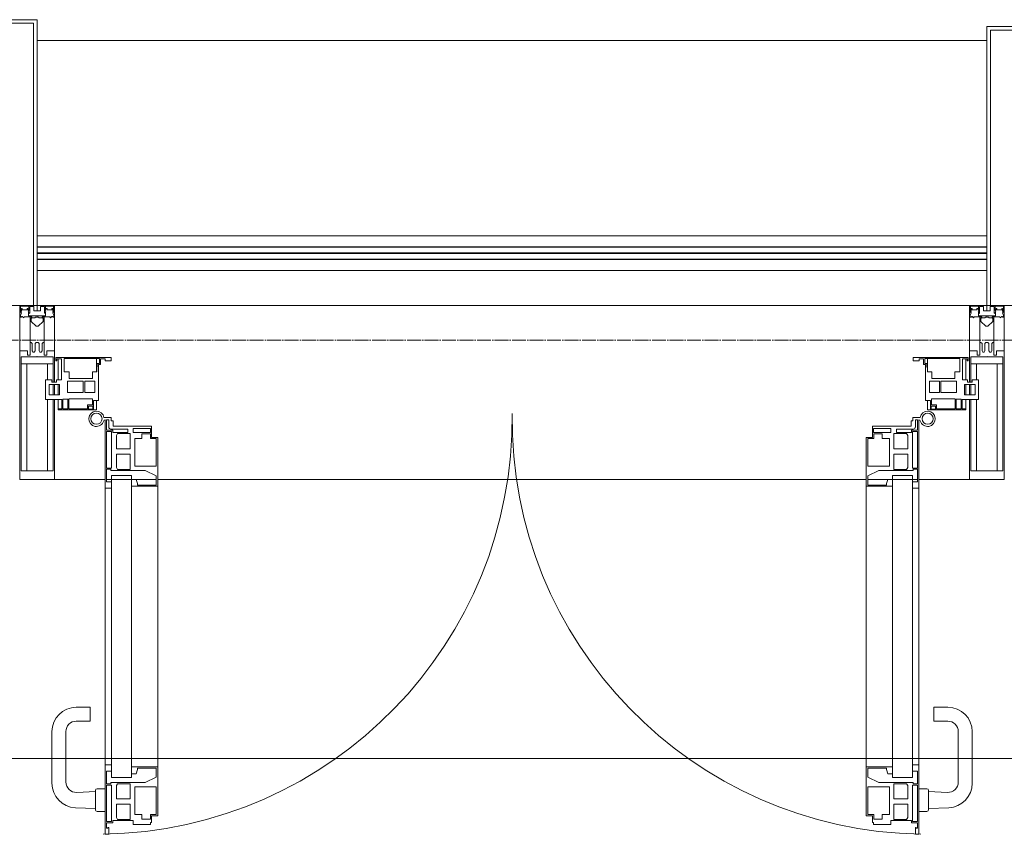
# Model space of a CAD drawing. Header units: millimetres. Extents: x 5617 to 107604, y 7718 to 206326.
# Tile 60 of 65: x 60819 to 62231, y 32391 to 33560. Entities that reach past the tile are written whole.
import ezdxf

# ---------------------------------------------------------------- set-up
doc = ezdxf.new("R2010")
doc.units = ezdxf.units.MM
doc.linetypes.add('ADSK_Линия сетки', pattern=[25, 20, -2.5, 0, -2.5])
for name, color, linetype, lineweight in [('Двери', 7, 'Continuous', 18), ('Импосты витража', 7, 'Continuous', 18), ('Колонны', 7, 'Continuous', 18), ('Ограждение', 7, 'Continuous', 18), ('Оси', 7, 'Continuous', 9), ('Панели витража', 7, 'Continuous', 18), ('Перекрытия', 7, 'Continuous', 18), ('Поручни', 7, 'Continuous', 18), ('Элементы узлов', 7, 'Continuous', 18)]:
    doc.layers.add(name, color=color, linetype=linetype, lineweight=lineweight)

# ---------------------------------------------------------------- blocks, each defined once
blk = doc.blocks.new('135_SLK_K4_AR_rvt-1-МКСС_К4_L17_58_200_')
at = {"layer": 'Перекрытия', "color": 253, "true_color": 0xaaaaaa}
blk.add_line((136150, 32500), (131250, 32500), dxfattribs=at)
blk = doc.blocks.new('Rectangular Mullion - 50Wx250H-V46-МКСС_К4_L17_58_200_')
at = {"layer": 'Элементы узлов', "color": 253, "lineweight": 5, "true_color": 0xaaaaaa}
for p, q in [((-25, 135.1), (-25, 250)), ((-25, 250), (0, 250)), ((25, 250), (0, 250)), ((25, 65.2), (25, 250)), ((-23, 237.3), (0, 237.3)), ((-23, 237.3), (-23, 135.1)), ((-14.9, 135.1), (-14.9, 237.3)), ((23, 237.3), (0, 237.3)), ((14.9, 84), (14.9, 237.3)), ((23, 237.3), (23, 73.6)), ((-25, 113.4), (-25, 128.4)), ((-23, 128.4), (-23, 113.4)), ((-25, 65.2), (-25, 110.1)), ((-23, 110.1), (-23, 73.6)), ((-14.9, 84), (-14.9, 106.6)), ((0, 84), (-23, 84)), ((-0.5, 73.6), (-23, 73.6)), ((-14, 71.3), (-14, 65.2)), ((-10, 71.3), (-14, 71.3)), ((-10, 53), (-10, 71.3)), ((0, 84), (23, 84)), ((0.5, 73.6), (23, 73.6)), ((10, 71.3), (14, 71.3)), ((10, 53), (10, 71.3)), ((14, 71.3), (14, 65.2)), ((-14, 65.2), (-25, 65.2)), ((-7, 65.2), (-5.9, 67.3)), ((-7, 65.2), (-7, 54.7)), ((-4.1, 67.3), (-5.9, 67.3)), ((-4.1, 67.3), (-2.9, 65.1)), ((-2.9, 65.1), (-2.9, 54.6)), ((4.1, 67.3), (2.9, 65.1)), ((2.9, 65.1), (2.9, 54.6)), ((4.1, 67.3), (5.9, 67.3)), ((7, 65.2), (5.9, 67.3)), ((7, 65.2), (7, 54.7)), ((14, 65.2), (25, 65.2)), ((-8.7, 53), (-10, 53)), ((-10, 53), (-10, 17)), ((-8.7, 53), (-7, 54.7)), ((-1.3, 53), (-2.9, 54.6)), ((0, 53), (-1.3, 53)), ((0, 53), (1.3, 53)), ((1.3, 53), (2.9, 54.6)), ((8.7, 53), (7, 54.7)), ((8.7, 53), (10, 53)), ((10, 53), (10, 17)), ((-8.5, 23), (-1.5, 30)), ((-1.5, 30), (0, 30)), ((1.5, 30), (0, 30)), ((8.5, 23), (1.5, 30)), ((-23.8, 14.6), (-25, 14.2)), ((-25, 0), (-25, 14.2)), ((-22.3, 17), (-23.8, 17)), ((-23.8, 17), (-23.8, 14.6)), ((-22.5, 10.6), (-23.8, 14.6)), ((-22.3, 17), (-22.3, 16)), ((-22.3, 16), (-21.3, 16)), ((-19, 17.6), (-21.3, 16)), ((-18.4, 16.6), (-19, 17.6)), ((-7.4, 16.6), (-18.4, 16.6)), ((-12.2, 9), (-12.2, 14.8)), ((-12.2, 14.8), (0, 14.8)), ((-10, 17), (-7.5, 17)), ((-8.5, 18.5), (-8.5, 23)), ((-7.5, 18.5), (-8.5, 18.5)), ((-7.5, 17), (-7.5, 18.5)), ((-7.4, 18), (-7.4, 16.6)), ((-2.6, 18), (-7.4, 18)), ((-2.6, 18), (-2.6, 16.8)), ((-2.6, 16.8), (0, 16.8)), ((2.6, 16.8), (0, 16.8)), ((0, 14.8), (0, 16.8)), ((0, 14.8), (0, 16.8)), ((12.2, 14.8), (0, 14.8)), ((2.6, 18), (2.6, 16.8)), ((2.6, 18), (7.4, 18)), ((7.4, 18), (7.4, 16.6)), ((7.4, 16.6), (18.4, 16.6)), ((7.5, 18.5), (8.5, 18.5)), ((7.5, 17), (7.5, 18.5)), ((10, 17), (7.5, 17)), ((8.5, 18.5), (8.5, 23)), ((12.2, 9), (12.2, 14.8)), ((18.4, 16.6), (19, 17.6)), ((19, 17.6), (21.3, 16)), ((22.3, 16), (21.3, 16)), ((22.3, 17), (22.3, 16)), ((22.3, 17), (23.8, 17)), ((22.5, 10.6), (23.8, 14.6)), ((23.8, 17), (23.8, 14.6)), ((23.8, 14.6), (25, 14.2)), ((25, 0), (25, 14.2)), ((-22.5, 10.6), (-23.7, 9.9)), ((-23.7, 1.3), (-23.7, 9.9)), ((-23.7, 1.3), (-11.8, 1.3)), ((-23.2, 10.2), (-22.5, 8)), ((-22.5, 8), (-22.5, 4.5)), ((-21.3, 4.5), (-22.5, 4.5)), ((-21.3, 4.5), (-21.3, 6.5)), ((-21.3, 6.5), (-14.2, 6.5)), ((-14.2, 6.5), (-14.2, 4.5)), ((-13.2, 4.5), (-14.2, 4.5)), ((-13.2, 4.5), (-12.2, 7.2)), ((-12.7, 7.6), (-11.3, 11.4)), ((-12.7, 7.6), (-11.8, 6.9)), ((-11.8, 1.3), (-11.8, 6.9)), ((-10.5, 11.2), (-11.3, 11.4)), ((-10.5, 1.5), (-10.5, 11.2)), ((-4.8, 1.5), (-10.5, 1.5)), ((0, 8), (-4.8, 8)), ((-4.8, 1.5), (-4.8, 8)), ((0, 0), (0, 8)), ((0, 8), (4.8, 8)), ((0, 0), (0, 8)), ((4.8, 1.5), (4.8, 8)), ((4.8, 1.5), (10.5, 1.5)), ((10.5, 11.2), (11.3, 11.4)), ((10.5, 1.5), (10.5, 11.2)), ((12.7, 7.6), (11.3, 11.4)), ((12.7, 7.6), (11.8, 6.9)), ((11.8, 1.3), (11.8, 6.9)), ((23.7, 1.3), (11.8, 1.3)), ((13.2, 4.5), (12.2, 7.2)), ((13.2, 4.5), (14.2, 4.5)), ((21.3, 6.5), (14.2, 6.5)), ((14.2, 6.5), (14.2, 4.5)), ((21.3, 4.5), (21.3, 6.5)), ((21.3, 4.5), (22.5, 4.5)), ((22.5, 10.6), (23.7, 9.9)), ((23.2, 10.2), (22.5, 8)), ((22.5, 8), (22.5, 4.5)), ((23.7, 1.3), (23.7, 9.9)), ((-25, 0), (0, 0)), ((25, 0), (0, 0))]:
    blk.add_line(p, q, dxfattribs=at)
for centre, start, end in [((-0.5, 73.1), 360, 90), ((0.5, 73.1), 90, 180)]:
    blk.add_arc(centre, 0.5, start, end, dxfattribs=at)
blk = doc.blocks.new('Rectangular Mullion - R_StandardFrame_50Wx250H-V61-МКСС_К4_L17_58_200_')
at = {"layer": 'Импосты витража', "color": 253, "lineweight": 5, "true_color": 0xaaaaaa}
for p, q in [((-25, 135.1), (-25, 250)), ((-25, 250), (25, 250)), ((25, 250), (25, 0)), ((-25, 113.4), (-25, 128.4)), ((-25, 0), (-25, 110.1)), ((0, 0), (-25, 0)), ((25, 0), (5, 0))]:
    blk.add_line(p, q, dxfattribs=at)
blk = doc.blocks.new('A_PAN_ALU_Door_Double - EXT_1_Double_EQ-7512951-МКСС_К4_L17_58_200_')
at = {"layer": 'Двери', "color": 253, "lineweight": 5, "true_color": 0xaaaaaa}
for p, q in [((-583.7, 659.3), (-583.7, 758.9)), ((-583.7, 758.9), (-578.6, 758.9)), ((-583.7, 659.3), (-583.7, 758.9)), ((-583.7, 758.9), (-578.6, 758.9)), ((-581.6, 750.3), (-581.6, 742.3)), ((-579.8, 750.3), (-581.6, 750.3)), ((-581.6, 750.3), (-581.6, 742.3)), ((-579.8, 750.3), (-581.6, 750.3)), ((-579.8, 748.9), (-579.8, 750.3)), ((-579.8, 748.9), (-579.8, 750.3)), ((-578.6, 748.9), (-579.8, 748.9)), ((-578.6, 748.9), (-579.8, 748.9)), ((-578.6, 758.9), (-578.6, 748.9)), ((-578.6, 758.9), (-578.6, 748.9)), ((583.7, 758.9), (578.6, 758.9)), ((578.6, 758.9), (578.6, 748.9)), ((583.7, 758.9), (578.6, 758.9)), ((578.6, 758.9), (578.6, 748.9)), ((578.6, 748.9), (579.8, 748.9)), ((578.6, 748.9), (579.8, 748.9)), ((579.8, 748.9), (579.8, 750.3)), ((579.8, 750.3), (581.6, 750.3)), ((579.8, 748.9), (579.8, 750.3)), ((579.8, 750.3), (581.6, 750.3)), ((581.6, 750.3), (581.6, 742.3)), ((581.6, 750.3), (581.6, 742.3)), ((583.7, 659.3), (583.7, 758.9)), ((583.7, 659.3), (583.7, 758.9)), ((-581.6, 742.3), (-572.9, 742.3)), ((-581.6, 742.3), (-572.9, 742.3)), ((-581.6, 740.6), (-581.6, 688.2)), ((-574.6, 740.6), (-581.6, 740.6)), ((-581.6, 740.6), (-581.6, 688.2)), ((-574.6, 740.6), (-581.6, 740.6)), ((-574.6, 688.2), (-574.6, 740.6)), ((-574.6, 688.2), (-574.6, 740.6)), ((-572.9, 742.3), (-572.9, 739.3)), ((-572.9, 742.3), (-572.9, 739.3)), ((-572.9, 739.3), (-543.6, 739.3)), ((-572.9, 739.3), (-543.6, 739.3)), ((-566.1, 737.5), (-567.6, 734.8)), ((-566.1, 737.5), (-567.6, 734.8)), ((-567.6, 734.8), (-567.6, 715.8)), ((-567.6, 734.8), (-567.6, 715.8)), ((-547.7, 737.5), (-566.1, 737.5)), ((-547.7, 737.5), (-566.1, 737.5)), ((-547.7, 715.8), (-547.7, 737.5)), ((-547.7, 715.8), (-547.7, 737.5)), ((-543.6, 744.8), (-518.6, 744.8)), ((-543.6, 739.3), (-543.6, 744.8)), ((-543.6, 744.8), (-518.6, 744.8)), ((-543.6, 739.3), (-543.6, 744.8)), ((-531.2, 737.1), (-531.2, 730.5)), ((-518.8, 737.1), (-531.2, 737.1)), ((-531.2, 737.1), (-531.2, 730.5)), ((-518.8, 737.1), (-531.2, 737.1)), ((-518.8, 730.6), (-518.8, 737.1)), ((-518.8, 730.6), (-518.8, 737.1)), ((-518.6, 744.8), (-518.6, 741.8)), ((-518.6, 744.8), (-518.6, 741.8)), ((-518.6, 741.8), (-517.1, 741.8)), ((-518.6, 741.8), (-517.1, 741.8)), ((-517.1, 741.8), (-517.1, 732.3)), ((-517.1, 741.8), (-517.1, 732.3)), ((518.6, 741.8), (517.1, 741.8)), ((517.1, 741.8), (517.1, 732.3)), ((518.6, 741.8), (517.1, 741.8)), ((517.1, 741.8), (517.1, 732.3)), ((543.6, 744.8), (518.6, 744.8)), ((518.6, 744.8), (518.6, 741.8)), ((543.6, 744.8), (518.6, 744.8)), ((518.6, 744.8), (518.6, 741.8)), ((518.8, 730.6), (518.8, 737.1)), ((518.8, 737.1), (531.2, 737.1)), ((518.8, 730.6), (518.8, 737.1)), ((518.8, 737.1), (531.2, 737.1)), ((531.2, 737.1), (531.2, 730.5)), ((531.2, 737.1), (531.2, 730.5)), ((543.6, 739.3), (543.6, 744.8)), ((543.6, 739.3), (543.6, 744.8)), ((572.9, 739.3), (543.6, 739.3)), ((572.9, 739.3), (543.6, 739.3)), ((547.7, 715.8), (547.7, 737.5)), ((547.7, 737.5), (566.1, 737.5)), ((547.7, 715.8), (547.7, 737.5)), ((547.7, 737.5), (566.1, 737.5)), ((566.1, 737.5), (567.6, 734.8)), ((566.1, 737.5), (567.6, 734.8)), ((567.6, 734.8), (567.6, 715.8)), ((567.6, 734.8), (567.6, 715.8)), ((581.6, 742.3), (572.9, 742.3)), ((572.9, 742.3), (572.9, 739.3)), ((581.6, 742.3), (572.9, 742.3)), ((572.9, 742.3), (572.9, 739.3)), ((574.6, 688.2), (574.6, 740.6)), ((574.6, 740.6), (581.6, 740.6)), ((574.6, 688.2), (574.6, 740.6)), ((574.6, 740.6), (581.6, 740.6)), ((581.6, 740.6), (581.6, 688.2)), ((581.6, 740.6), (581.6, 688.2)), ((-541.3, 730.5), (-541.3, 691)), ((-531.2, 730.5), (-541.3, 730.5)), ((-541.3, 730.5), (-541.3, 691)), ((-531.2, 730.5), (-541.3, 730.5)), ((-510.6, 730.6), (-518.8, 730.6)), ((-510.6, 730.6), (-518.8, 730.6)), ((-517.1, 732.3), (-508.2, 732.3)), ((-517.1, 732.3), (-508.2, 732.3)), ((-510.6, 691), (-510.6, 730.6)), ((-510.6, 691), (-510.6, 730.6)), ((-508.2, 732.3), (-508.2, 662.3)), ((-508.2, 732.3), (-508.2, 662.3)), ((517.1, 732.3), (508.2, 732.3)), ((508.2, 732.3), (508.2, 662.3)), ((517.1, 732.3), (508.2, 732.3)), ((508.2, 732.3), (508.2, 662.3)), ((510.6, 691), (510.6, 730.6)), ((510.6, 730.6), (518.8, 730.6)), ((510.6, 691), (510.6, 730.6)), ((510.6, 730.6), (518.8, 730.6)), ((531.2, 730.5), (541.3, 730.5)), ((531.2, 730.5), (541.3, 730.5)), ((541.3, 730.5), (541.3, 691)), ((541.3, 730.5), (541.3, 691)), ((-567.6, 715.8), (-547.7, 715.8)), ((-567.6, 715.8), (-547.7, 715.8)), ((-567.6, 708), (-567.6, 688.9)), ((-547.7, 708), (-567.6, 708)), ((-567.6, 708), (-567.6, 688.9)), ((-547.7, 708), (-567.6, 708)), ((-547.7, 686.3), (-547.7, 708)), ((-547.7, 686.3), (-547.7, 708)), ((567.6, 715.8), (547.7, 715.8)), ((567.6, 715.8), (547.7, 715.8)), ((547.7, 708), (567.6, 708)), ((547.7, 686.3), (547.7, 708)), ((547.7, 708), (567.6, 708)), ((547.7, 686.3), (547.7, 708)), ((567.6, 708), (567.6, 688.9)), ((567.6, 708), (567.6, 688.9)), ((-581.6, 688.2), (-574.6, 688.2)), ((-581.6, 688.2), (-574.6, 688.2)), ((-581.6, 686.5), (-581.6, 668.4)), ((-575.4, 686.5), (-581.6, 686.5)), ((-581.6, 686.5), (-581.6, 668.4)), ((-575.4, 686.5), (-581.6, 686.5)), ((-575.4, 684.5), (-575.4, 686.5)), ((-575.4, 684.5), (-575.4, 686.5)), ((-526.4, 684.5), (-575.4, 684.5)), ((-526.4, 684.5), (-575.4, 684.5)), ((-567.6, 688.9), (-566.1, 686.3)), ((-567.6, 688.9), (-566.1, 686.3)), ((-566.1, 686.3), (-547.7, 686.3)), ((-566.1, 686.3), (-547.7, 686.3)), ((-541.3, 691), (-510.6, 691)), ((-541.3, 691), (-510.6, 691)), ((-510.6, 676.8), (-526.4, 684.5)), ((-510.6, 676.8), (-526.4, 684.5)), ((541.3, 691), (510.6, 691)), ((541.3, 691), (510.6, 691)), ((510.6, 676.8), (526.4, 684.5)), ((510.6, 676.8), (526.4, 684.5)), ((526.4, 684.5), (575.4, 684.5)), ((526.4, 684.5), (575.4, 684.5)), ((566.1, 686.3), (547.7, 686.3)), ((566.1, 686.3), (547.7, 686.3)), ((567.6, 688.9), (566.1, 686.3)), ((567.6, 688.9), (566.1, 686.3)), ((581.6, 688.2), (574.6, 688.2)), ((581.6, 688.2), (574.6, 688.2)), ((575.4, 684.5), (575.4, 686.5)), ((575.4, 686.5), (581.6, 686.5)), ((575.4, 684.5), (575.4, 686.5)), ((575.4, 686.5), (581.6, 686.5)), ((581.6, 686.5), (581.6, 668.4)), ((581.6, 686.5), (581.6, 668.4)), ((-583.7, 244.2), (-583.7, 677.3)), ((-581.6, 668.4), (-574.6, 668.4)), ((-581.6, 668.4), (-574.6, 668.4)), ((-574.6, 677.3), (-546, 677.3)), ((-574.6, 244.2), (-574.6, 677.3)), ((-574.6, 668.4), (-574.6, 659.3)), ((-574.6, 668.4), (-574.6, 659.3)), ((-546, 677.3), (-546, 244.2)), ((-546, 672), (-539.3, 672)), ((-546, 662.3), (-546, 672)), ((-546, 672), (-539.3, 672)), ((-546, 662.3), (-546, 672)), ((-539.3, 672), (-537.1, 665.9)), ((-539.3, 672), (-537.1, 665.9)), ((-537.1, 665.9), (-537.1, 663.8)), ((-537.1, 665.9), (-537.1, 663.8)), ((-510.6, 663.8), (-510.6, 676.8)), ((-510.6, 663.8), (-510.6, 676.8)), ((510.6, 663.8), (510.6, 676.8)), ((510.6, 663.8), (510.6, 676.8)), ((539.3, 672), (537.1, 665.9)), ((539.3, 672), (537.1, 665.9)), ((537.1, 665.9), (537.1, 663.8)), ((537.1, 665.9), (537.1, 663.8)), ((546, 672), (539.3, 672)), ((546, 672), (539.3, 672)), ((546, 677.3), (546, 244.2)), ((574.6, 677.3), (546, 677.3)), ((546, 662.3), (546, 672)), ((546, 662.3), (546, 672)), ((574.6, 244.2), (574.6, 677.3)), ((581.6, 668.4), (574.6, 668.4)), ((574.6, 668.4), (574.6, 659.3)), ((581.6, 668.4), (574.6, 668.4)), ((574.6, 668.4), (574.6, 659.3)), ((583.7, 244.2), (583.7, 677.3)), ((-574.6, 659.3), (-583.7, 659.3)), ((-574.6, 659.3), (-583.7, 659.3)), ((-508.2, 662.3), (-546, 662.3)), ((-508.2, 662.3), (-546, 662.3)), ((-537.1, 663.8), (-510.6, 663.8)), ((-537.1, 663.8), (-510.6, 663.8)), ((-508.2, 662.3), (-508.2, 259.2)), ((508.2, 662.3), (546, 662.3)), ((508.2, 662.3), (546, 662.3)), ((508.2, 662.3), (508.2, 259.2)), ((537.1, 663.8), (510.6, 663.8)), ((537.1, 663.8), (510.6, 663.8)), ((574.6, 659.3), (583.7, 659.3)), ((574.6, 659.3), (583.7, 659.3)), ((-583.7, 262.2), (-574.6, 262.2)), ((-583.7, 164.2), (-583.7, 262.2)), ((-574.6, 262.2), (-574.6, 253.1)), ((-546, 259.2), (-508.2, 259.2)), ((-546, 249.6), (-546, 259.2)), ((-537.1, 255.7), (-539.3, 249.6)), ((-537.1, 257.7), (-537.1, 255.7)), ((-510.6, 257.7), (-537.1, 257.7)), ((-510.6, 244.7), (-510.6, 257.7)), ((-508.2, 259.2), (-508.2, 189.3)), ((546, 259.2), (508.2, 259.2)), ((508.2, 259.2), (508.2, 189.3)), ((510.6, 244.7), (510.6, 257.7)), ((510.6, 257.7), (537.1, 257.7)), ((537.1, 257.7), (537.1, 255.7)), ((537.1, 255.7), (539.3, 249.6)), ((546, 249.6), (546, 259.2)), ((583.7, 262.2), (574.6, 262.2)), ((574.6, 262.2), (574.6, 253.1)), ((583.7, 164.2), (583.7, 262.2)), ((-581.6, 253.1), (-581.6, 235.1)), ((-574.6, 253.1), (-581.6, 253.1)), ((-574.6, 244.2), (-546, 244.2)), ((-539.3, 249.6), (-546, 249.6)), ((-526.4, 237), (-510.6, 244.7)), ((526.4, 237), (510.6, 244.7)), ((539.3, 249.6), (546, 249.6)), ((574.6, 244.2), (546, 244.2)), ((574.6, 253.1), (581.6, 253.1)), ((581.6, 253.1), (581.6, 235.1)), ((-581.6, 235.1), (-575.4, 235.1)), ((-581.6, 233.4), (-581.6, 180.9)), ((-574.6, 233.4), (-581.6, 233.4)), ((-575.4, 237), (-526.4, 237)), ((-575.4, 235.1), (-575.4, 237)), ((-574.6, 180.9), (-574.6, 233.4)), ((-566.1, 235.3), (-567.6, 232.6)), ((-567.6, 232.6), (-567.6, 213.6)), ((-547.7, 235.3), (-566.1, 235.3)), ((-547.7, 213.6), (-547.7, 235.3)), ((-541.3, 230.6), (-541.3, 191)), ((-510.6, 230.6), (-541.3, 230.6)), ((-510.6, 191), (-510.6, 230.6)), ((510.6, 230.6), (541.3, 230.6)), ((510.6, 191), (510.6, 230.6)), ((575.4, 237), (526.4, 237)), ((541.3, 230.6), (541.3, 191)), ((547.7, 213.6), (547.7, 235.3)), ((547.7, 235.3), (566.1, 235.3)), ((566.1, 235.3), (567.6, 232.6)), ((567.6, 232.6), (567.6, 213.6)), ((574.6, 233.4), (581.6, 233.4)), ((574.6, 180.9), (574.6, 233.4)), ((575.4, 235.1), (575.4, 237)), ((581.6, 235.1), (575.4, 235.1)), ((581.6, 233.4), (581.6, 180.9)), ((-567.6, 213.6), (-547.7, 213.6)), ((567.6, 213.6), (547.7, 213.6)), ((-567.6, 205.7), (-567.6, 186.7)), ((-547.7, 205.7), (-567.6, 205.7)), ((-547.7, 184), (-547.7, 205.7)), ((547.7, 205.7), (567.6, 205.7)), ((547.7, 184), (547.7, 205.7)), ((567.6, 205.7), (567.6, 186.7)), ((-567.6, 186.7), (-566.1, 184)), ((-566.1, 184), (-547.7, 184)), ((-541.3, 191), (-531.2, 191)), ((-531.2, 191), (-531.2, 184.4)), ((-531.2, 184.4), (-518.8, 184.4)), ((-518.8, 191), (-510.6, 191)), ((-518.8, 184.4), (-518.8, 191)), ((-517.1, 189.3), (-517.1, 173.3)), ((-508.2, 189.3), (-517.1, 189.3)), ((508.2, 189.3), (517.1, 189.3)), ((518.8, 191), (510.6, 191)), ((517.1, 189.3), (517.1, 173.3)), ((518.8, 184.4), (518.8, 191)), ((531.2, 184.4), (518.8, 184.4)), ((541.3, 191), (531.2, 191)), ((531.2, 191), (531.2, 184.4)), ((566.1, 184), (547.7, 184)), ((567.6, 186.7), (566.1, 184)), ((-581.6, 180.9), (-574.6, 180.9)), ((-581.6, 179.2), (-581.6, 164.2)), ((-572.9, 179.2), (-581.6, 179.2)), ((-578.6, 164.2), (-578.6, 174.5)), ((-575.5, 177.5), (-551.3, 177.5)), ((-572.9, 182.2), (-572.9, 179.2)), ((-551.3, 182.2), (-572.9, 182.2)), ((-572.4, 173.3), (-572.4, 165.6)), ((-517.1, 173.3), (-572.4, 173.3)), ((-551.3, 177.5), (-551.3, 182.2)), ((-543.6, 182.2), (-543.6, 176.7)), ((-518.6, 182.2), (-543.6, 182.2)), ((-543.6, 176.7), (-518.6, 176.7)), ((-518.6, 176.7), (-518.6, 182.2)), ((517.1, 173.3), (572.4, 173.3)), ((518.6, 182.2), (543.6, 182.2)), ((518.6, 176.7), (518.6, 182.2)), ((543.6, 176.7), (518.6, 176.7)), ((543.6, 182.2), (543.6, 176.7)), ((551.3, 177.5), (551.3, 182.2)), ((551.3, 182.2), (572.9, 182.2)), ((575.5, 177.5), (551.3, 177.5)), ((572.4, 173.3), (572.4, 165.6)), ((572.9, 182.2), (572.9, 179.2)), ((572.9, 179.2), (581.6, 179.2)), ((581.6, 180.9), (574.6, 180.9)), ((578.6, 164.2), (578.6, 174.5)), ((581.6, 179.2), (581.6, 164.2)), ((-575.1, 160.7), (-585.4, 160.7)), ((-581.6, 164.2), (-578.6, 164.2)), ((-575.1, 165.6), (-575.1, 160.7)), ((-572.4, 165.6), (-575.1, 165.6)), ((572.4, 165.6), (575.1, 165.6)), ((575.1, 165.6), (575.1, 160.7)), ((575.1, 160.7), (585.4, 160.7)), ((581.6, 164.2), (578.6, 164.2))]:
    blk.add_line(p, q, dxfattribs=at)
at = {"layer": 'Двери', "lineweight": 5}
for p, q in [((-597.6, 721.7), (-626.4, 720.7)), ((-597.6, 723.5), (-597.6, 696)), ((-583.6, 726), (-595.1, 726)), ((583.6, 726), (595.1, 726)), ((597.6, 723.5), (597.6, 696)), ((597.6, 721.7), (626.4, 720.7)), ((-624.5, 698.8), (-597.6, 697.7)), ((-595.1, 693.5), (-583.6, 693.5)), ((595.1, 693.5), (583.6, 693.5)), ((624.5, 698.8), (597.6, 697.7)), ((-660.1, 685.7), (-660.1, 611.5)), ((-640.1, 611.5), (-640.1, 683.8)), ((640.1, 611.5), (640.1, 683.8)), ((660.1, 685.7), (660.1, 611.5)), ((-605.1, 596.5), (-625.1, 596.5)), ((-605.1, 576.5), (-605.1, 596.5)), ((605.1, 576.5), (605.1, 596.5)), ((605.1, 596.5), (625.1, 596.5)), ((-625.1, 576.5), (-605.1, 576.5)), ((625.1, 576.5), (605.1, 576.5))]:
    blk.add_line(p, q, dxfattribs=at)
at = {"layer": 'Двери', "color": 254, "lineweight": 5, "true_color": 0xd4d4d4}
for centre, start, end in [((-596.2, 162.6), 359.296, 89.0613), ((596.2, 162.6), 90.9387, 180.704)]:
    blk.add_arc(centre, 596.2, start, end, dxfattribs=at)
at = {"layer": 'Двери', "lineweight": 5}
for centre, radius, start, end in [((-625.1, 685.7), 35, 92.1945, 180), ((-595.1, 723.5), 2.5, 90, 180), ((595.1, 723.5), 2.5, 360, 90), ((625.1, 685.7), 35, 360, 87.8055), ((-625.1, 683.8), 15, 87.8056, 180), ((-595.1, 696), 2.5, 180, 270), ((595.1, 696), 2.5, 270, 360), ((625.1, 683.8), 15, 0, 92.1944), ((-625.1, 611.5), 35, 180, 270), ((-625.1, 611.5), 15, 180, 270), ((625.1, 611.5), 35, 270, 360), ((625.1, 611.5), 15, 270, 360)]:
    blk.add_arc(centre, radius, start, end, dxfattribs=at)
at = {"layer": 'Двери', "color": 253, "lineweight": 5, "true_color": 0xaaaaaa}
for centre, radius, start, end in [((-596.2, 162.7), 11, 16.047, 350.0284), ((-596.2, 162.6), 8, 90, 270), ((-596.2, 162.6), 8, 270, 90), ((-575.5, 174.5), 3, 90, 180), ((575.5, 174.5), 3, 360, 90), ((596.2, 162.7), 11, 189.9716, 163.953), ((596.2, 162.6), 8, 90, 270), ((596.2, 162.6), 8, 270, 90), ((-583.7, 166.3), 2.03, 196.0721, 270), ((583.7, 166.3), 2.03, 270, 343.9279)]:
    blk.add_arc(centre, radius, start, end, dxfattribs=at)
at = {"layer": 'Панели витража', "color": 253, "lineweight": 5, "true_color": 0xaaaaaa}
for p, q in [((-600.3, 150), (-651.2, 150)), ((-651.2, 150), (-651.2, 148.5)), ((-651.2, 148.5), (-645.9, 148.5)), ((-651.2, 148.5), (-651.2, 135.1)), ((-645.9, 148.5), (-645.9, 135.1)), ((-644.3, 134.5), (-644.3, 148.2)), ((-644.3, 148.2), (-637.3, 148.2)), ((-637.3, 148.2), (-637.3, 134.5)), ((-635.9, 134.2), (-635.9, 148.4)), ((-635.9, 148.4), (-608.9, 148.4)), ((-608.9, 148.4), (-608.9, 142.8)), ((-608.9, 142.8), (-601.9, 142.8)), ((-607.5, 148.7), (-601.5, 148.7)), ((-607.5, 144.4), (-607.5, 148.7)), ((-601.5, 144.4), (-607.5, 144.4)), ((-601.9, 142.8), (-601.9, 134.2)), ((-601.5, 148.7), (-601.5, 144.4)), ((-600.3, 136.5), (-600.3, 150)), ((-596.2, 150), (-600.3, 150)), ((-596.2, 136.5), (-596.2, 150)), ((596.2, 150), (596.2, 136.5)), ((600.3, 150), (596.2, 150)), ((651.2, 150), (600.3, 150)), ((600.3, 150), (600.3, 136.5)), ((601.5, 144.4), (601.5, 148.7)), ((601.5, 148.7), (607.5, 148.7)), ((607.5, 144.4), (601.5, 144.4)), ((601.9, 134.2), (601.9, 142.8)), ((601.9, 142.8), (608.9, 142.8)), ((607.5, 148.7), (607.5, 144.4)), ((608.9, 142.8), (608.9, 148.4)), ((608.9, 148.4), (635.9, 148.4)), ((635.9, 148.4), (635.9, 134.2)), ((637.3, 148.2), (644.3, 148.2)), ((637.3, 134.5), (637.3, 148.2)), ((644.3, 148.2), (644.3, 134.5)), ((645.9, 135.1), (645.9, 148.5)), ((645.9, 148.5), (651.2, 148.5)), ((651.2, 148.5), (651.2, 150)), ((651.2, 135.1), (651.2, 148.5)), ((-645.9, 135.1), (-669.2, 135.1)), ((-669.2, 135.1), (-669.2, 106.6)), ((-664.2, 113.4), (-664.2, 128.4)), ((-664.2, 128.4), (-649.2, 128.4)), ((-651.2, 128.4), (-651.2, 113.4)), ((-649.2, 128.4), (-649.2, 113.4)), ((-637.3, 134.5), (-644.3, 134.5)), ((-601.9, 134.2), (-635.9, 134.2)), ((-593.3, 136.5), (-600.3, 136.5)), ((-593.3, 84.8), (-593.3, 136.5)), ((600.3, 136.5), (593.3, 136.5)), ((593.3, 136.5), (593.3, 84.8)), ((635.9, 134.2), (601.9, 134.2)), ((644.3, 134.5), (637.3, 134.5)), ((669.2, 135.1), (645.9, 135.1)), ((649.2, 128.4), (664.2, 128.4)), ((649.2, 113.4), (649.2, 128.4)), ((651.2, 113.4), (651.2, 128.4)), ((664.2, 128.4), (664.2, 113.4)), ((669.2, 106.6), (669.2, 135.1)), ((-649.2, 113.4), (-664.2, 113.4)), ((-637.8, 108.8), (-637.8, 125)), ((-637.8, 125), (-615.2, 125)), ((-615.2, 125), (-615.2, 108.8)), ((-613, 108.8), (-613, 125)), ((-613, 125), (-598.7, 125)), ((-598.7, 125), (-598.7, 108.8)), ((598.7, 125), (613, 125)), ((598.7, 108.8), (598.7, 125)), ((613, 125), (613, 108.8)), ((615.2, 125), (637.8, 125)), ((615.2, 108.8), (615.2, 125)), ((637.8, 125), (637.8, 108.8)), ((664.2, 113.4), (649.2, 113.4)), ((-669.2, 106.6), (-660.2, 106.6)), ((-660.2, 106.6), (-660.2, 110.1)), ((-660.2, 110.1), (-653.3, 110.1)), ((-653.3, 110.1), (-653.3, 106.6)), ((-653.3, 106.6), (-646.3, 106.6)), ((-651.2, 106.6), (-651.2, 76.7)), ((-646.3, 106.6), (-646.3, 76.7)), ((-615.2, 108.8), (-637.8, 108.8)), ((-635.3, 95.5), (-635.3, 105)), ((-635.3, 105), (-602.1, 105)), ((-598.7, 108.8), (-613, 108.8)), ((-602.1, 105), (-602.1, 95.5)), ((613, 108.8), (598.7, 108.8)), ((602.1, 95.5), (602.1, 105)), ((602.1, 105), (635.3, 105)), ((637.8, 108.8), (615.2, 108.8)), ((635.3, 105), (635.3, 95.5)), ((646.3, 76.7), (646.3, 106.6)), ((646.3, 106.6), (653.3, 106.6)), ((651.2, 76.7), (651.2, 106.6)), ((653.3, 106.6), (653.3, 110.1)), ((653.3, 110.1), (660.2, 110.1)), ((660.2, 110.1), (660.2, 106.6)), ((660.2, 106.6), (669.2, 106.6)), ((-642.4, 76.3), (-642.4, 95.5)), ((-642.4, 95.5), (-635.3, 95.5)), ((-602.1, 95.5), (-595.8, 95.5)), ((-596.2, 76.2), (-596.2, 95.5)), ((-595.8, 95.5), (-595.8, 89)), ((-595.8, 89), (-595, 88.2)), ((-595, 88.2), (-595, 83.1)), ((-590.3, 84.8), (-593.3, 84.8)), ((-590.3, 76.5), (-590.3, 84.8)), ((593.3, 84.8), (590.3, 84.8)), ((590.3, 84.8), (590.3, 76.5)), ((595, 88.2), (595.8, 89)), ((595, 83.1), (595, 88.2)), ((595.8, 89), (595.8, 95.5)), ((595.8, 95.5), (602.1, 95.5)), ((596.2, 95.5), (596.2, 76.2)), ((635.3, 95.5), (642.4, 95.5)), ((642.4, 95.5), (642.4, 76.3)), ((-652.8, 79.5), (-654.3, 79.5)), ((-654.3, 79.5), (-654.3, 74.5)), ((-654.3, 74.5), (-575.3, 74.5)), ((-652.8, 76.7), (-652.8, 79.5)), ((-646.3, 76.7), (-652.8, 76.7)), ((-592, 76.3), (-642.4, 76.3)), ((-595, 83.1), (-592, 83.1)), ((-592, 83.1), (-592, 76.3)), ((-583.9, 76.5), (-590.3, 76.5)), ((-575.3, 79.5), (-583.9, 79.5)), ((-583.9, 79.5), (-583.9, 76.5)), ((-575.3, 74.5), (-575.3, 79.5)), ((583.9, 79.5), (575.3, 79.5)), ((575.3, 79.5), (575.3, 74.5)), ((575.3, 74.5), (654.3, 74.5)), ((583.9, 76.5), (583.9, 79.5)), ((590.3, 76.5), (583.9, 76.5)), ((592, 76.3), (592, 83.1)), ((592, 83.1), (595, 83.1)), ((642.4, 76.3), (592, 76.3)), ((652.8, 76.7), (646.3, 76.7)), ((654.3, 79.5), (652.8, 79.5)), ((652.8, 79.5), (652.8, 76.7)), ((654.3, 74.5), (654.3, 79.5))]:
    blk.add_line(p, q, dxfattribs=at)
blk = doc.blocks.new('Rectangular Mullion - R_StandardFrame_50Wx250H-5816490-МКСС_К4_L17_58_200_')
at = {"layer": 'Импосты витража', "color": 253, "lineweight": 5, "true_color": 0xaaaaaa}
for p, q in [((134740, 33150), (133427.5, 33150)), ((133500, 32900), (133427.8, 32900)), ((133537.8, 32900), (133502.1, 32900)), ((133573.2, 32900), (133544.6, 32900)), ((134591.5, 32900), (133575.5, 32900)), ((134622.9, 32900), (134594.3, 32900)), ((134665.4, 32900), (134629.7, 32900)), ((134740, 32900), (134667.5, 32900))]:
    blk.add_line(p, q, dxfattribs=at)
blk = doc.blocks.new('Rectangular Mullion - 50Wx250H-V48-МКСС_К4_L17_58_200_')
at = {"layer": 'Элементы узлов', "color": 253, "lineweight": 5, "true_color": 0xaaaaaa}
for p, q in [((-25, 65.2), (-25, 250)), ((-25, 250), (0, 250)), ((25, 250), (0, 250)), ((25, 135.1), (25, 250)), ((-23, 237.3), (0, 237.3)), ((-23, 237.3), (-23, 73.6)), ((-14.9, 84), (-14.9, 237.3)), ((23, 237.3), (0, 237.3)), ((14.9, 135.1), (14.9, 237.3)), ((23, 237.3), (23, 135.1)), ((23, 128.4), (23, 113.4)), ((25, 113.4), (25, 128.4)), ((14.9, 84), (14.9, 106.6)), ((23, 110.1), (23, 73.6)), ((25, 65.2), (25, 110.1)), ((0, 84), (-23, 84)), ((-0.5, 73.6), (-23, 73.6)), ((-14, 71.3), (-14, 65.2)), ((-10, 71.3), (-14, 71.3)), ((-10, 53), (-10, 71.3)), ((0, 84), (23, 84)), ((0.5, 73.6), (23, 73.6)), ((10, 71.3), (14, 71.3)), ((10, 53), (10, 71.3)), ((14, 71.3), (14, 65.2)), ((-14, 65.2), (-25, 65.2)), ((-7, 65.2), (-5.9, 67.3)), ((-7, 65.2), (-7, 54.7)), ((-4.1, 67.3), (-5.9, 67.3)), ((-4.1, 67.3), (-2.9, 65.1)), ((-2.9, 65.1), (-2.9, 54.6)), ((4.1, 67.3), (2.9, 65.1)), ((2.9, 65.1), (2.9, 54.6)), ((4.1, 67.3), (5.9, 67.3)), ((7, 65.2), (5.9, 67.3)), ((7, 65.2), (7, 54.7)), ((14, 65.2), (25, 65.2)), ((-8.7, 53), (-10, 53)), ((-10, 53), (-10, 17)), ((-8.7, 53), (-7, 54.7)), ((-1.3, 53), (-2.9, 54.6)), ((0, 53), (-1.3, 53)), ((0, 53), (1.3, 53)), ((1.3, 53), (2.9, 54.6)), ((8.7, 53), (7, 54.7)), ((8.7, 53), (10, 53)), ((10, 53), (10, 17)), ((-8.5, 23), (-1.5, 30)), ((-1.5, 30), (0, 30)), ((1.5, 30), (0, 30)), ((8.5, 23), (1.5, 30)), ((-23.8, 14.6), (-25, 14.2)), ((-25, 0), (-25, 14.2)), ((-22.3, 17), (-23.8, 17)), ((-23.8, 17), (-23.8, 14.6)), ((-22.5, 10.6), (-23.8, 14.6)), ((-22.3, 17), (-22.3, 16)), ((-22.3, 16), (-21.3, 16)), ((-19, 17.6), (-21.3, 16)), ((-18.4, 16.6), (-19, 17.6)), ((-7.4, 16.6), (-18.4, 16.6)), ((-12.2, 9), (-12.2, 14.8)), ((-12.2, 14.8), (0, 14.8)), ((-10, 17), (-7.5, 17)), ((-8.5, 18.5), (-8.5, 23)), ((-7.5, 18.5), (-8.5, 18.5)), ((-7.5, 17), (-7.5, 18.5)), ((-7.4, 18), (-7.4, 16.6)), ((-2.6, 18), (-7.4, 18)), ((-2.6, 18), (-2.6, 16.8)), ((-2.6, 16.8), (0, 16.8)), ((2.6, 16.8), (0, 16.8)), ((0, 14.8), (0, 16.8)), ((0, 14.8), (0, 16.8)), ((12.2, 14.8), (0, 14.8)), ((2.6, 18), (2.6, 16.8)), ((2.6, 18), (7.4, 18)), ((7.4, 18), (7.4, 16.6)), ((7.4, 16.6), (18.4, 16.6)), ((7.5, 18.5), (8.5, 18.5)), ((7.5, 17), (7.5, 18.5)), ((10, 17), (7.5, 17)), ((8.5, 18.5), (8.5, 23)), ((12.2, 9), (12.2, 14.8)), ((18.4, 16.6), (19, 17.6)), ((19, 17.6), (21.3, 16)), ((22.3, 16), (21.3, 16)), ((22.3, 17), (22.3, 16)), ((22.3, 17), (23.8, 17)), ((22.5, 10.6), (23.8, 14.6)), ((23.8, 17), (23.8, 14.6)), ((23.8, 14.6), (25, 14.2)), ((25, 0), (25, 14.2)), ((-22.5, 10.6), (-23.7, 9.9)), ((-23.7, 1.3), (-23.7, 9.9)), ((-23.7, 1.3), (-11.8, 1.3)), ((-23.2, 10.2), (-22.5, 8)), ((-22.5, 8), (-22.5, 4.5)), ((-21.3, 4.5), (-22.5, 4.5)), ((-21.3, 4.5), (-21.3, 6.5)), ((-21.3, 6.5), (-14.2, 6.5)), ((-14.2, 6.5), (-14.2, 4.5)), ((-13.2, 4.5), (-14.2, 4.5)), ((-13.2, 4.5), (-12.2, 7.2)), ((-12.7, 7.6), (-11.3, 11.4)), ((-12.7, 7.6), (-11.8, 6.9)), ((-11.8, 1.3), (-11.8, 6.9)), ((-10.5, 11.2), (-11.3, 11.4)), ((-10.5, 1.5), (-10.5, 11.2)), ((-4.8, 1.5), (-10.5, 1.5)), ((0, 8), (-4.8, 8)), ((-4.8, 1.5), (-4.8, 8)), ((0, 0), (0, 8)), ((0, 8), (4.8, 8)), ((0, 0), (0, 8)), ((4.8, 1.5), (4.8, 8)), ((4.8, 1.5), (10.5, 1.5)), ((10.5, 11.2), (11.3, 11.4)), ((10.5, 1.5), (10.5, 11.2)), ((12.7, 7.6), (11.3, 11.4)), ((12.7, 7.6), (11.8, 6.9)), ((11.8, 1.3), (11.8, 6.9)), ((23.7, 1.3), (11.8, 1.3)), ((13.2, 4.5), (12.2, 7.2)), ((13.2, 4.5), (14.2, 4.5)), ((21.3, 6.5), (14.2, 6.5)), ((14.2, 6.5), (14.2, 4.5)), ((21.3, 4.5), (21.3, 6.5)), ((21.3, 4.5), (22.5, 4.5)), ((22.5, 10.6), (23.7, 9.9)), ((23.2, 10.2), (22.5, 8)), ((22.5, 8), (22.5, 4.5)), ((23.7, 1.3), (23.7, 9.9)), ((-25, 0), (0, 0)), ((25, 0), (0, 0))]:
    blk.add_line(p, q, dxfattribs=at)
for centre, start, end in [((-0.5, 73.1), 360, 90), ((0.5, 73.1), 90, 180)]:
    blk.add_arc(centre, 0.5, start, end, dxfattribs=at)
blk = doc.blocks.new('Rectangular Mullion - R_StandardFrame_50Wx250H-V62-МКСС_К4_L17_58_200_')
at = {"layer": 'Импосты витража', "color": 253, "lineweight": 5, "true_color": 0xaaaaaa}
for p, q in [((-25, 0), (-25, 250)), ((-25, 250), (25, 250)), ((25, 250), (25, 135.1)), ((25, 128.4), (25, 113.4)), ((25, 110.1), (25, 0)), ((-5, 0), (-25, 0)), ((25, 0), (0, 0))]:
    blk.add_line(p, q, dxfattribs=at)
blk = doc.blocks.new('Ограждение - Ограждение-6014993-МКСС_К4_L17_58_200_')
at = {"layer": 'Поручни', "color": 253, "lineweight": 5, "true_color": 0xaaaaaa}
for p, q in [((52015, 17850), (50652.5, 17850)), ((52015, 17834), (50652.5, 17834)), ((52015, 17833.5), (50652.5, 17833.5)), ((52015, 17825.5), (50652.5, 17825.5)), ((52015, 17824.5), (50652.5, 17824.5)), ((52015, 17816.5), (50652.5, 17816.5)), ((52015, 17816), (50652.5, 17816)), ((50652.5, 17800), (52015, 17800))]:
    blk.add_line(p, q, dxfattribs=at)
blk = doc.blocks.new('A_SLK_PAN_Type1 - Прямой тип панели-6538287-МКСС_К4_L17_58_200_')
at = {"layer": 'Колонны', "lineweight": 5}
for p, q in [((-247.5, 0), (-252.5, 0)), ((-252.5, 0), (-252.5, -410)), ((-247.5, -405), (-247.5, 0)), ((227.5, 0), (-227.5, 0)), ((247.5, 0), (247.5, -405)), ((252.5, 0), (247.5, 0)), ((252.5, -410), (252.5, 0)), ((247.5, -405), (-247.5, -405)), ((-252.5, -410), (252.5, -410))]:
    blk.add_line(p, q, dxfattribs=at)
blk = doc.blocks.new('A_SLK_PAN_Type1 - Прямой тип панели-6538288-МКСС_К4_L17_58_200_')
at = {"layer": 'Колонны', "lineweight": 5}
for p, q in [((-180, 0), (-185, 0)), ((-185, 0), (-185, -400)), ((-180, -395), (-180, 0)), ((160, 0), (-160, 0)), ((180, 0), (180, -395)), ((185, 0), (180, 0)), ((185, -400), (185, 0)), ((180, -395), (-180, -395)), ((-185, -400), (185, -400))]:
    blk.add_line(p, q, dxfattribs=at)
blk = doc.blocks.new('A_OGR_PAN_Отлив - A_OGR_PAN_Отлив-6266409-МКСС_К4_L17_58_200_')
at = {"layer": 'Колонны', "color": 253, "lineweight": 5, "true_color": 0xaaaaaa}
blk.add_line((681.25, 380), (-681.25, 380), dxfattribs=at)
blk = doc.blocks.new('135_SLK_K4_AR_FCD_rvt-1-МКСС_К4_L17_58_200_')
at = {"layer": 'Импосты витража', "color": 253, "lineweight": 5, "true_color": 0xaaaaaa, "extrusion": (0, 0, -1), "rotation": 180}
for name, p in [('Rectangular Mullion - 50Wx250H-V48-МКСС_К4_L17_58_200_', (-133402.5, 33150)), ('Rectangular Mullion - R_StandardFrame_50Wx250H-V62-МКСС_К4_L17_58_200_', (-133402.5, 33150)), ('Rectangular Mullion - 50Wx250H-V46-МКСС_К4_L17_58_200_', (-134765, 33150)), ('Rectangular Mullion - R_StandardFrame_50Wx250H-V61-МКСС_К4_L17_58_200_', (-134765, 33150))]:
    blk.add_blockref(name, p, dxfattribs=at)
at = {"layer": 'Импосты витража', "color": 253, "lineweight": 5, "true_color": 0xaaaaaa}
blk.add_blockref('Rectangular Mullion - R_StandardFrame_50Wx250H-5816490-МКСС_К4_L17_58_200_', (0, 0), dxfattribs=at)
at = {"layer": 'Колонны', "color": 253, "lineweight": 5, "true_color": 0xaaaaaa, "rotation": 180}
for name, p in [('A_SLK_PAN_Type1 - Прямой тип панели-6538287-МКСС_К4_L17_58_200_', (133150, 33150)), ('A_SLK_PAN_Type1 - Прямой тип панели-6538288-МКСС_К4_L17_58_200_', (134950, 33150))]:
    blk.add_blockref(name, p, dxfattribs=at)
at = {"layer": 'Колонны', "color": 253, "lineweight": 5, "true_color": 0xaaaaaa}
blk.add_blockref('A_OGR_PAN_Отлив - A_OGR_PAN_Отлив-6266409-МКСС_К4_L17_58_200_', (134083.8, 33150), dxfattribs=at)
at = {"layer": 'Ограждение', "color": 253, "lineweight": 5, "true_color": 0xaaaaaa}
blk.add_blockref('Ограждение - Ограждение-6014993-МКСС_К4_L17_58_200_', (82750, 15400), dxfattribs=at)
at = {"layer": 'Панели витража', "color": 253, "lineweight": 5, "true_color": 0xaaaaaa, "rotation": 180}
blk.add_blockref('A_PAN_ALU_Door_Double - EXT_1_Double_EQ-7512951-МКСС_К4_L17_58_200_', (134083.8, 33150), dxfattribs=at)

msp = doc.modelspace()

# ---------------------------------------------------------------- linework, layer by layer
at = {"layer": 'Оси', "linetype": 'ADSK_Линия сетки'}
msp.add_line((64356.3, 33100), (24852.5, 33100), dxfattribs=at)

# ---------------------------------------------------------------- block references
at = {"lineweight": 5}
for name in ['135_SLK_K4_AR_FCD_rvt-1-МКСС_К4_L17_58_200_', '135_SLK_K4_AR_rvt-1-МКСС_К4_L17_58_200_']:
    msp.add_blockref(name, (-72558.7, 0), dxfattribs=at)

doc.saveas('drawing.dxf')
